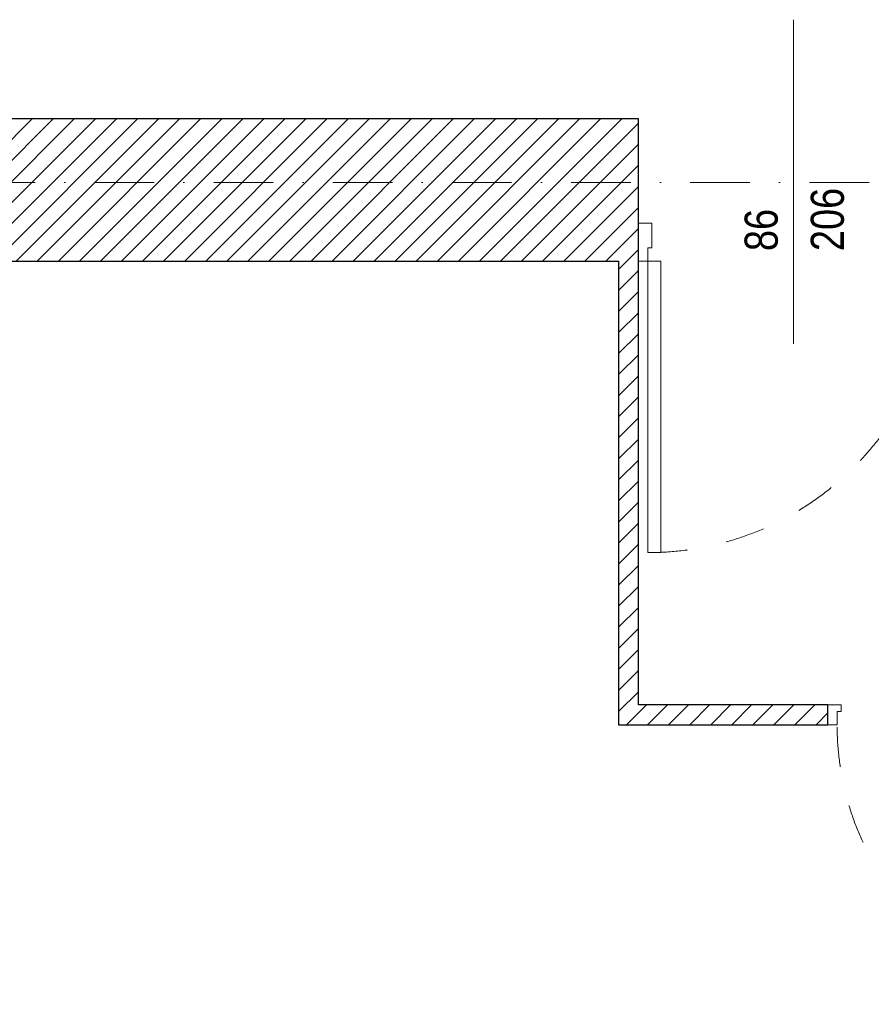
# Model space of a CAD drawing. Header units: millimetres. Extents: x 172139 to 266886, y 95607 to 138225.
# Tile 9 of 71: x 180563 to 183137, y 110721 to 113698. Entities that reach past the tile are written whole.
import ezdxf
from ezdxf.enums import TextEntityAlignment as Align

# ---------------------------------------------------------------- set-up
doc = ezdxf.new("R2010")
doc.units = ezdxf.units.MM
doc.header["$MEASUREMENT"] = 0
doc.linetypes.add('Kropki i Kreski', pattern=[360, 180, -90, 0, -90])
doc.linetypes.add('Przerywana', pattern=[240, 120, -120])
for name, color, linetype in [('Drzwi ArchiCAD', 7, 'Continuous'), ('Konstrukcja - Siatki mod', 7, 'Continuous'), ('KR_INW', 7, 'Continuous'), ('Znaczniki drzwi ArchiCADa', 7, 'Continuous')]:
    doc.layers.add(name, color=color, linetype=linetype)
for name, color, linetype, lineweight in [('Drzwi ArchiCAD_Nr_pióra__1', 7, 'Continuous', 13), ('Drzwi ArchiCAD_Nr_pióra__27', 7, 'Continuous', 25), ('KR_INW_Nr_pióra__101', 252, 'Continuous', 5), ('KR_INW_Nr_pióra__27', 7, 'Continuous', 25), ('Znaczniki drzwi ArchiCADa_Nr_pióra__7', 7, 'Continuous', 13)]:
    doc.layers.add(name, color=color, linetype=linetype, lineweight=lineweight)
doc.layers.add('Konstrukcja - Siatki mod_Nr_pióra__48', color=7, linetype='Continuous', lineweight=15, true_color=0xa80f02)
doc.layers.add('Znaczniki drzwi ArchiCADa_Nr_pióra__20', color=7, linetype='Continuous', lineweight=13, true_color=0xb00000)
doc.styles.add('GENERATED_STYLE_1', font='ARIALN.TTF')
pattern_1 = [(45, (0, 0), (-31.819804, 31.819804), [])]

# ---------------------------------------------------------------- blocks, each defined once
blk = doc.blocks.new('Drzwi 19_31')
at = {"layer": 'Drzwi ArchiCAD_Nr_pióra__1', "linetype": 'Continuous'}
for p, q in [((382.6, 0), (382.6, 845.2)), ((382.6, 845.2), (422.6, 845.2)), ((422.6, 845.2), (422.6, 0)), ((-422.6, 0), (-450.6, 0)), ((-450.6, 0), (-450.6, -60)), ((-422.6, -40), (-422.6, 0)), ((422.6, 0), (382.6, 0)), ((450.6, 0), (422.6, 0)), ((422.6, 0), (422.6, -40)), ((450.6, -60), (450.6, 0)), ((-410.6, -40), (-422.6, -40)), ((-410.6, -60), (-410.6, -40)), ((422.6, -40), (410.6, -40)), ((410.6, -40), (410.6, -60)), ((-450.6, -60), (-410.6, -60)), ((410.6, -60), (450.6, -60))]:
    blk.add_line(p, q, dxfattribs=at)
at = {"layer": 'Drzwi ArchiCAD_Nr_pióra__1', "linetype": 'Przerywana'}
blk.add_arc((422.6, 0), 845.2, 90, 180, dxfattribs=at)
at = {"layer": 'Drzwi ArchiCAD_Nr_pióra__27', "linetype": 'Continuous'}
for p, q in [((-450.6, 0), (-450.6, -60)), ((450.6, 0), (450.6, -60))]:
    blk.add_line(p, q, dxfattribs=at)
blk = doc.blocks.new('Ściana_96', base_point=(191658.5, 111626.6))
at = {"layer": 'KR_INW_Nr_pióra__101', "linetype": 'Continuous'}
h = blk.add_hatch(dxfattribs=at)
h.set_pattern_fill('Cegła_licówka', color=256, style=0, pattern_type=2)
h.set_pattern_definition(pattern_1)
h.paths.add_polyline_path([(182433.6, 111626.6), (182373.6, 111566.6), (183005.9, 111566.6), (183005.9, 111626.6)])
at = {"layer": 'KR_INW_Nr_pióra__27', "linetype": 'Continuous'}
blk.add_line((183005.9, 111566.6), (183005.9, 111626.6), dxfattribs=at)
at = {"layer": 'KR_INW_Nr_pióra__27', "linetype": 'Continuous', "flags": 128}
for points in [[(183005.9, 111626.6), (182433.6, 111626.6)], [(182373.6, 111566.6), (183005.9, 111566.6)]]:
    blk.add_lwpolyline(points, dxfattribs=at)
at = {"layer": 'Drzwi ArchiCAD', "linetype": 'Continuous', "xscale": -1, "zscale": 1000, "rotation": 180}
blk.add_blockref('Drzwi 19_31', (183456.5, 111566.6), dxfattribs=at)
blk = doc.blocks.new('Ściana_97', base_point=(182433.6, 111626.6))
at = {"layer": 'KR_INW_Nr_pióra__101', "linetype": 'Continuous'}
h = blk.add_hatch(dxfattribs=at)
h.set_pattern_fill('Cegła_licówka', color=256, style=0, pattern_type=2)
h.set_pattern_definition(pattern_1)
h.paths.add_polyline_path([(182433.6, 111626.6), (182433.6, 112967.6), (182373.6, 112967.6), (182373.6, 111566.6)])
at = {"layer": 'KR_INW_Nr_pióra__27', "linetype": 'Continuous', "flags": 128}
for points in [[(182373.6, 112967.6), (182373.6, 111566.6)], [(182433.6, 111626.6), (182433.6, 112967.6)]]:
    blk.add_lwpolyline(points, dxfattribs=at)
blk = doc.blocks.new('Drzwi 19_45')
at = {"layer": 'Drzwi ArchiCAD_Nr_pióra__1', "linetype": 'Continuous'}
for p, q in [((400.5, 0), (400.5, 880.9)), ((400.5, 880.9), (440.5, 880.9)), ((440.5, 880.9), (440.5, 0)), ((-440.5, 0), (-468.5, 0)), ((-468.5, 0), (-468.5, -115)), ((-440.5, -40), (-440.5, 0)), ((440.5, 0), (400.5, 0)), ((468.5, 0), (440.5, 0)), ((440.5, 0), (440.5, -40)), ((468.5, -115), (468.5, 0)), ((-428.5, -40), (-440.5, -40)), ((-428.5, -115), (-428.5, -40)), ((440.5, -40), (428.5, -40)), ((428.5, -40), (428.5, -115)), ((-468.5, -115), (-428.5, -115)), ((428.5, -115), (468.5, -115))]:
    blk.add_line(p, q, dxfattribs=at)
at = {"layer": 'Drzwi ArchiCAD_Nr_pióra__1', "linetype": 'Przerywana'}
blk.add_arc((440.5, 0), 880.9, 90, 180, dxfattribs=at)
at = {"layer": 'Drzwi ArchiCAD_Nr_pióra__27', "linetype": 'Continuous'}
for p, q in [((-468.5, 0), (-468.5, -115)), ((468.5, 0), (468.5, -115))]:
    blk.add_line(p, q, dxfattribs=at)
blk = doc.blocks.new('Znacznik Wym 19_7')
at = {"layer": 'Znaczniki drzwi ArchiCADa_Nr_pióra__20', "linetype": 'Continuous'}
blk.add_line((0, 250), (0, -730), dxfattribs=at)
at = {"layer": 'Znaczniki drzwi ArchiCADa_Nr_pióra__7', "style": 'GENERATED_STYLE_1'}
for tag, rotation, p in [('AC_MarkerText_5', 180, (737.2, 212.9)), ('AC_MarkerText_3', 270, (-182.4, 30.7)), ('AC_MarkerText_2', 270, (17.6, 30.7))]:
    blk.add_attdef(tag, text='', height=100, rotation=rotation, dxfattribs=at).set_placement(p, align=Align.BOTTOM_LEFT)
blk = doc.blocks.new('Ściana_130', base_point=(209438.1, 113397.6))
at = {"layer": 'KR_INW_Nr_pióra__101', "linetype": 'Continuous'}
h = blk.add_hatch(dxfattribs=at)
h.set_pattern_fill('Cegła_licówka', color=256, style=0, pattern_type=2)
h.set_pattern_definition(pattern_1)
h.paths.add_polyline_path([(182433.6, 113397.6), (179605.1, 113397.6), (179605.1, 112967.6), (182433.6, 112967.6), (182433.6, 113082.6)])
at = {"layer": 'KR_INW_Nr_pióra__27', "linetype": 'Continuous'}
for p, q in [((182433.6, 113082.6), (182433.6, 113397.6)), ((182433.6, 112967.6), (182433.6, 113082.6))]:
    blk.add_line(p, q, dxfattribs=at)
at = {"layer": 'KR_INW_Nr_pióra__27', "linetype": 'Continuous', "flags": 128}
for points in [[(182433.6, 113397.6), (179605.1, 113397.6)], [(179605.1, 112967.6), (182373.6, 112967.6)]]:
    blk.add_lwpolyline(points, dxfattribs=at)
at = {"layer": 'Drzwi ArchiCAD', "linetype": 'Continuous', "zscale": 1000, "rotation": 180}
blk.add_blockref('Drzwi 19_45', (182902.1, 112967.6), dxfattribs=at)
at = {"layer": 'Znaczniki drzwi ArchiCADa', "color": 14, "lineweight": 13, "true_color": 0xb00000}
ref = blk.add_blockref('Znacznik Wym 19_7', (182902.1, 112967.6), dxfattribs=dict(at, rotation=180))
ref.add_attrib('AC_MarkerText_2', '86', dxfattribs={"layer": 'Znaczniki drzwi ArchiCADa_Nr_pióra__7', "color": 7, "height": 100, "rotation": 90, "style": 'GENERATED_STYLE_1'}).set_placement((182884.4, 112998.2), align=Align.BOTTOM_LEFT)
ref.add_attrib('AC_MarkerText_3', '206', dxfattribs={"layer": 'Znaczniki drzwi ArchiCADa_Nr_pióra__7', "color": 7, "height": 100, "rotation": 90, "style": 'GENERATED_STYLE_1'}).set_placement((183084.4, 112998.2), align=Align.BOTTOM_LEFT)
blk = doc.blocks.new('Standardowy znacznik siatki_10')
at = {"layer": 'Konstrukcja - Siatki mod_Nr_pióra__48', "linetype": 'Kropki i Kreski'}
blk.add_line((1000, 0), (72912, 0), dxfattribs=at)

msp = doc.modelspace()

# ---------------------------------------------------------------- block references
at = {"layer": 'Konstrukcja - Siatki mod', "color": 8, "linetype": 'Continuous', "lineweight": 13, "zscale": 1000}
msp.add_blockref('Standardowy znacznik siatki_10', (177989.3, 113205.9), dxfattribs=at)
at = {"layer": 'KR_INW'}
for name, p in [('Ściana_130', (209438.1, 113397.6)), ('Ściana_97', (182433.6, 111626.6)), ('Ściana_96', (191658.5, 111626.6))]:
    msp.add_blockref(name, p, dxfattribs=at)

doc.saveas('drawing.dxf')
